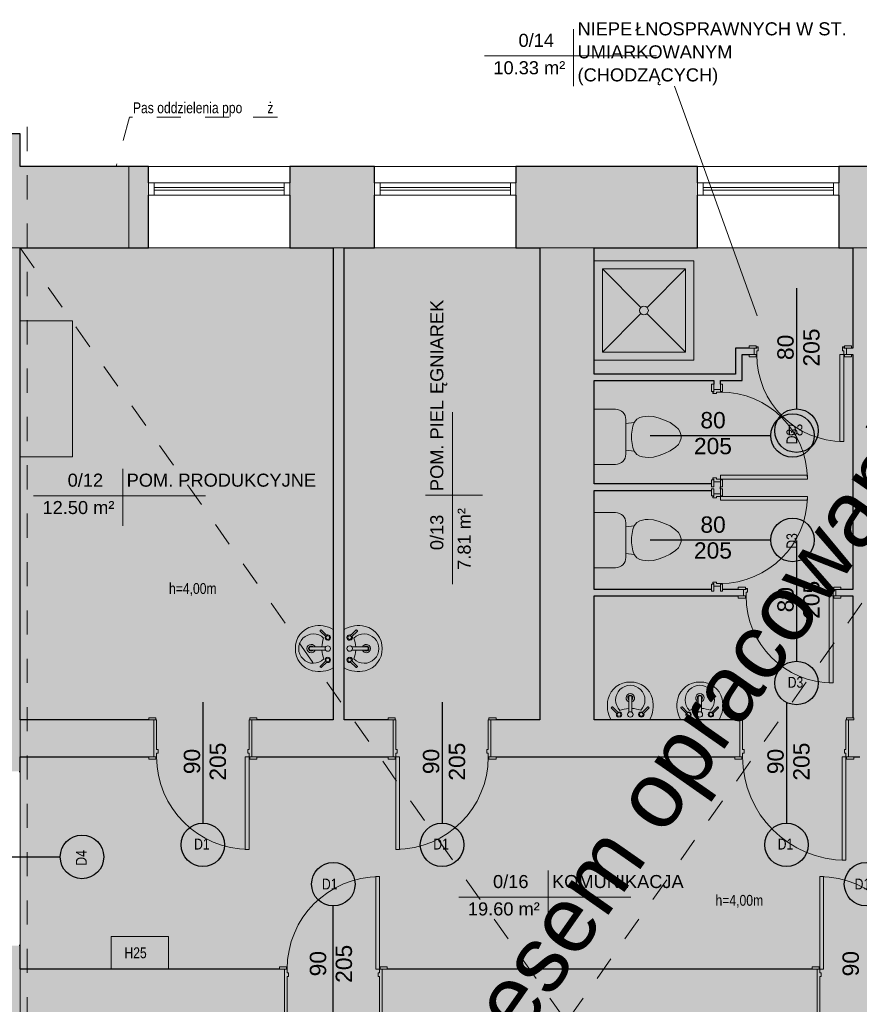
# Model space of a CAD drawing. Header units: centimetres. Extents: x 14504 to 44111, y -18976 to -7683.
# Tile 63 of 141: x 23397 to 24169, y -9556 to -8651. Entities that reach past the tile are written whole.
import ezdxf

# ---------------------------------------------------------------- set-up
doc = ezdxf.new("R2010")
doc.units = ezdxf.units.CM
doc.linetypes.add('Aligning Line 1_8_', pattern=[0.635, 0.3175, -0.3175])
for name, color, linetype, lineweight in [('A-AREA-IDEN', 4, 'Continuous', 9), ('A-DETL', 6, 'Continuous', 9), ('A-DETL-GENF', 92, 'Continuous', 9), ('A-DETL-MEDM', 33, 'Continuous', 25), ('A-DETL-THIN', 151, 'Continuous', 9), ('A-DOOR', 31, 'Continuous', 9), ('A-DOOR-FRAM', 31, 'Continuous', 18), ('A-FLOR', 192, 'Continuous', 9), ('A-GLAZ', 151, 'Continuous', 9), ('A-WALL', 4, 'Continuous', 9), ('A-WALL-PATT', 111, 'Continuous', 25), ('G-ANNO-TEXT', 8, 'Continuous', 9), ('I-WALL', 2, 'Continuous', 9), ('P-SANR-FIXT', 6, 'Continuous', 9)]:
    doc.layers.add(name, color=color, linetype=linetype, lineweight=lineweight)
doc.styles.add('Arial', font='arial.ttf', dxfattribs={"height": 23.8125})
doc.styles.add('Arial_1', font='arial.ttf', dxfattribs={"height": 12})
doc.styles.add('Arial_3', font='arial.ttf', dxfattribs={"width": 0.8, "height": 18})
doc.styles.add('Arial_5', font='arial.ttf', dxfattribs={"height": 15})

# ---------------------------------------------------------------- blocks, each defined once
blk = doc.blocks.new('Drzwi-wewnętrzne-jednoskrzydłowe-dwupanelowe-drewniane - 900 x 2100mm-321364-3_Poziom parteru')
at = {"layer": 'A-DOOR', "lineweight": 18}
for p, q in [((42.5, 111.1825), (39, 111.1825)), ((39, 111.1825), (39, 26.1825)), ((42.5, 26.1825), (42.5, 111.1825)), ((39, 26.1825), (42.5, 26.1825))]:
    blk.add_line(p, q, dxfattribs=at)
at = {"layer": 'A-DOOR'}
for p, q in [((-43.135, 28.1825), (-49.635, 28.1825)), ((-49.635, 28.1825), (-49.635, 26.1825)), ((-43.135, 26.1825), (-43.135, 28.1825)), ((49.635, 28.1825), (43.135, 28.1825)), ((43.135, 28.1825), (43.135, 26.1825)), ((49.635, 26.1825), (49.635, 28.1825)), ((-49.635, 26.1825), (-43.135, 26.1825)), ((43.135, 26.1825), (49.635, 26.1825)), ((-43.135, -26.8175), (-49.635, -26.8175)), ((-49.635, -26.8175), (-49.635, -28.8175)), ((-43.135, -28.8175), (-43.135, -26.8175)), ((49.635, -26.8175), (43.135, -26.8175)), ((43.135, -26.8175), (43.135, -28.8175)), ((49.635, -28.8175), (49.635, -26.8175)), ((-49.635, -28.8175), (-43.135, -28.8175)), ((43.135, -28.8175), (49.635, -28.8175))]:
    blk.add_line(p, q, dxfattribs=at)
blk.add_arc((42.5, 26.1825), 85, 90, 180, dxfattribs=at)
at = {"layer": 'A-DOOR-FRAM'}
for p, q in [((-42.5, 26.1825), (-45, 26.1825)), ((-45, 26.1825), (-45, -26.8175)), ((-42.5, 22.6825), (-42.5, 26.1825)), ((-41.23, 22.6825), (-42.5, 22.6825)), ((-42.5, -26.8175), (-42.5, 19.19)), ((-42.5, 19.19), (-41.23, 19.19)), ((-41.23, 19.19), (-41.23, 22.6825)), ((42.5, 22.6825), (41.23, 22.6825)), ((41.23, 22.6825), (41.23, 19.19)), ((41.23, 19.19), (42.5, 19.19)), ((42.5, 26.1825), (42.5, 22.6825)), ((45, 26.1825), (42.5, 26.1825)), ((42.5, 19.19), (42.5, -26.8175)), ((45, -26.8175), (45, 26.1825)), ((-45, -26.8175), (-42.5, -26.8175)), ((42.5, -26.8175), (45, -26.8175))]:
    blk.add_line(p, q, dxfattribs=at)
blk = doc.blocks.new('Drzwi-wewnętrzne-jednoskrzydłowe-dwupanelowe-drewniane - 900 x 2100mm-321421-3_Poziom parteru')
at = {"layer": 'A-DOOR'}
for p, q in [((-49.635, 19.3175), (-43.135, 19.3175)), ((-49.635, 17.3175), (-49.635, 19.3175)), ((-43.135, 19.3175), (-43.135, 17.3175)), ((43.135, 19.3175), (49.635, 19.3175)), ((43.135, 17.3175), (43.135, 19.3175)), ((49.635, 19.3175), (49.635, 17.3175)), ((-43.135, 17.3175), (-49.635, 17.3175)), ((49.635, 17.3175), (43.135, 17.3175)), ((-49.635, -16.6825), (-43.135, -16.6825)), ((-49.635, -18.6825), (-49.635, -16.6825)), ((-43.135, -16.6825), (-43.135, -18.6825)), ((43.135, -16.6825), (49.635, -16.6825)), ((43.135, -18.6825), (43.135, -16.6825)), ((49.635, -16.6825), (49.635, -18.6825)), ((-43.135, -18.6825), (-49.635, -18.6825)), ((49.635, -18.6825), (43.135, -18.6825))]:
    blk.add_line(p, q, dxfattribs=at)
at = {"layer": 'A-DOOR', "lineweight": 18}
for p, q in [((39, -16.6825), (42.5, -16.6825)), ((39, -101.6825), (39, -16.6825)), ((42.5, -16.6825), (42.5, -101.6825)), ((42.5, -101.6825), (39, -101.6825))]:
    blk.add_line(p, q, dxfattribs=at)
at = {"layer": 'A-DOOR'}
blk.add_arc((42.5, -16.6825), 85, 180, 270, dxfattribs=at)
at = {"layer": 'A-DOOR-FRAM'}
for p, q in [((-45, 17.3175), (-42.5, 17.3175)), ((-45, -16.6825), (-45, 17.3175)), ((-42.5, 17.3175), (-42.5, -9.69)), ((42.5, 17.3175), (45, 17.3175)), ((42.5, -9.69), (42.5, 17.3175)), ((45, 17.3175), (45, -16.6825)), ((-42.5, -16.6825), (-45, -16.6825)), ((-42.5, -9.69), (-41.23, -9.69)), ((-42.5, -13.1825), (-42.5, -16.6825)), ((-41.23, -13.1825), (-42.5, -13.1825)), ((-41.23, -9.69), (-41.23, -13.1825)), ((41.23, -9.69), (42.5, -9.69)), ((41.23, -13.1825), (41.23, -9.69)), ((42.5, -13.1825), (41.23, -13.1825)), ((42.5, -16.6825), (42.5, -13.1825)), ((45, -16.6825), (42.5, -16.6825))]:
    blk.add_line(p, q, dxfattribs=at)
blk = doc.blocks.new('Drzwi-wewnętrzne-jednoskrzydłowe-dwupanelowe-drewniane - 900 x 2100mm-327950-3_Poziom parteru')
at = {"layer": 'A-DOOR'}
for p, q in [((-49.635, 28.8175), (-43.135, 28.8175)), ((-49.635, 26.8175), (-49.635, 28.8175)), ((-43.135, 28.8175), (-43.135, 26.8175)), ((43.135, 28.8175), (49.635, 28.8175)), ((43.135, 26.8175), (43.135, 28.8175)), ((49.635, 28.8175), (49.635, 26.8175)), ((-43.135, 26.8175), (-49.635, 26.8175)), ((49.635, 26.8175), (43.135, 26.8175)), ((-49.635, -26.1825), (-43.135, -26.1825)), ((-49.635, -28.1825), (-49.635, -26.1825)), ((-43.135, -26.1825), (-43.135, -28.1825)), ((43.135, -26.1825), (49.635, -26.1825)), ((43.135, -28.1825), (43.135, -26.1825)), ((49.635, -26.1825), (49.635, -28.1825)), ((-43.135, -28.1825), (-49.635, -28.1825)), ((49.635, -28.1825), (43.135, -28.1825))]:
    blk.add_line(p, q, dxfattribs=at)
at = {"layer": 'A-DOOR', "lineweight": 18}
for p, q in [((39, -26.1825), (42.5, -26.1825)), ((39, -111.1825), (39, -26.1825)), ((42.5, -26.1825), (42.5, -111.1825)), ((42.5, -111.1825), (39, -111.1825))]:
    blk.add_line(p, q, dxfattribs=at)
at = {"layer": 'A-DOOR'}
blk.add_arc((42.5, -26.1825), 85, 180, 270, dxfattribs=at)
at = {"layer": 'A-DOOR-FRAM'}
for p, q in [((-45, 26.8175), (-42.5, 26.8175)), ((-45, -26.1825), (-45, 26.8175)), ((-42.5, 26.8175), (-42.5, -19.19)), ((42.5, 26.8175), (45, 26.8175)), ((42.5, -19.19), (42.5, 26.8175)), ((45, 26.8175), (45, -26.1825)), ((-42.5, -26.1825), (-45, -26.1825)), ((-42.5, -19.19), (-41.23, -19.19)), ((-42.5, -22.6825), (-42.5, -26.1825)), ((-41.23, -22.6825), (-42.5, -22.6825)), ((-41.23, -19.19), (-41.23, -22.6825)), ((41.23, -19.19), (42.5, -19.19)), ((41.23, -22.6825), (41.23, -19.19)), ((42.5, -22.6825), (41.23, -22.6825)), ((42.5, -26.1825), (42.5, -22.6825)), ((45, -26.1825), (42.5, -26.1825))]:
    blk.add_line(p, q, dxfattribs=at)
blk = doc.blocks.new('wewnetrzne dwupanelowe - 900 x 2100mm-581646-3_Poziom parteru')
at = {"layer": 'A-DOOR'}
for p, q in [((-54.635, 19.3175), (-48.135, 19.3175)), ((-54.635, 17.3175), (-54.635, 19.3175)), ((-48.135, 19.3175), (-48.135, 17.3175)), ((48.135, 19.3175), (54.635, 19.3175)), ((48.135, 17.3175), (48.135, 19.3175)), ((54.635, 19.3175), (54.635, 17.3175)), ((-48.135, 17.3175), (-54.635, 17.3175)), ((54.635, 17.3175), (48.135, 17.3175)), ((-54.635, -16.6825), (-48.135, -16.6825)), ((-54.635, -18.6825), (-54.635, -16.6825)), ((-48.135, -16.6825), (-48.135, -18.6825)), ((48.135, -16.6825), (54.635, -16.6825)), ((48.135, -18.6825), (48.135, -16.6825)), ((54.635, -16.6825), (54.635, -18.6825)), ((-48.135, -18.6825), (-54.635, -18.6825)), ((54.635, -18.6825), (48.135, -18.6825))]:
    blk.add_line(p, q, dxfattribs=at)
at = {"layer": 'A-DOOR', "lineweight": 18}
for p, q in [((44, -16.6825), (47.5, -16.6825)), ((44, -111.6825), (44, -16.6825)), ((47.5, -16.6825), (47.5, -111.6825)), ((47.5, -111.6825), (44, -111.6825))]:
    blk.add_line(p, q, dxfattribs=at)
at = {"layer": 'A-DOOR'}
blk.add_arc((47.5, -16.6825), 95, 180, 270, dxfattribs=at)
at = {"layer": 'A-DOOR-FRAM'}
for p, q in [((-50, 17.3175), (-47.5, 17.3175)), ((-50, -16.6825), (-50, 17.3175)), ((-47.5, 17.3175), (-47.5, -9.69)), ((47.5, 17.3175), (50, 17.3175)), ((47.5, -9.69), (47.5, 17.3175)), ((50, 17.3175), (50, -16.6825)), ((-47.5, -16.6825), (-50, -16.6825)), ((-47.5, -9.69), (-46.23, -9.69)), ((-47.5, -13.1825), (-47.5, -16.6825)), ((-46.23, -13.1825), (-47.5, -13.1825)), ((-46.23, -9.69), (-46.23, -13.1825)), ((46.23, -9.69), (47.5, -9.69)), ((46.23, -13.1825), (46.23, -9.69)), ((47.5, -13.1825), (46.23, -13.1825)), ((47.5, -16.6825), (47.5, -13.1825)), ((50, -16.6825), (47.5, -16.6825))]:
    blk.add_line(p, q, dxfattribs=at)
blk = doc.blocks.new('Aluminum_1 szybowe - Okno 130_265 p_85-398001-3_Poziom parteru')
at = {"layer": 'A-GLAZ', "lineweight": 18}
for p, q in [((-137.16, -13.73), (-132.08, -13.73)), ((-137.16, -25.16), (-137.16, -13.73)), ((-132.08, -13.73), (-132.08, -25.16)), ((-12.24, -13.73), (-7.16, -13.73)), ((-12.24, -25.16), (-12.24, -13.73)), ((-7.16, -13.73), (-7.16, -25.16)), ((-132.08, -25.16), (-137.16, -25.16)), ((-132.08, -18.17), (-12.24, -18.17)), ((-132.08, -20.71), (-132.08, -18.17)), ((-12.24, -20.71), (-132.08, -20.71)), ((-12.24, -18.17), (-12.24, -20.71)), ((-7.16, -25.16), (-12.24, -25.16))]:
    blk.add_line(p, q, dxfattribs=at)
at = {"layer": 'A-GLAZ'}
for p, q in [((-12.24, -13.73), (-132.08, -13.73)), ((-132.08, -25.16), (-12.24, -25.16))]:
    blk.add_line(p, q, dxfattribs=at)
blk = doc.blocks.new('Aluminum_1 szybowe - Okno 130_265 p_85-397814-3_Poziom parteru')
at = {"layer": 'A-GLAZ', "lineweight": 18}
for p, q in [((-132.08, 25.16), (-137.16, 25.16)), ((-137.16, 25.16), (-137.16, 13.73)), ((-132.08, 13.73), (-132.08, 25.16)), ((-12.24, 20.71), (-132.08, 20.71)), ((-132.08, 20.71), (-132.08, 18.17)), ((-132.08, 18.17), (-12.24, 18.17)), ((-7.16, 25.16), (-12.24, 25.16)), ((-12.24, 25.16), (-12.24, 13.73)), ((-12.24, 18.17), (-12.24, 20.71)), ((-7.16, 13.73), (-7.16, 25.16)), ((-137.16, 13.73), (-132.08, 13.73)), ((-12.24, 13.73), (-7.16, 13.73))]:
    blk.add_line(p, q, dxfattribs=at)
at = {"layer": 'A-GLAZ'}
for p, q in [((-132.08, 25.16), (-12.24, 25.16)), ((-12.24, 13.73), (-132.08, 13.73))]:
    blk.add_line(p, q, dxfattribs=at)
blk = doc.blocks.new('wewnetrzne dwupanelowe - 800 x 2100mm 2-561666-3_Poziom parteru')
at = {"layer": 'A-DOOR'}
for p, q in [((-47.14, 5.32), (-40.64, 5.32)), ((-47.14, 3.32), (-47.14, 5.32)), ((-40.64, 3.32), (-47.14, 3.32)), ((-40.64, 5.32), (-40.64, 3.32)), ((40.63, 5.32), (47.13, 5.32)), ((40.63, 3.32), (40.63, 5.32)), ((47.13, 3.32), (40.63, 3.32)), ((47.13, 5.32), (47.13, 3.32)), ((-47.14, -2.68), (-40.64, -2.68)), ((-47.14, -4.68), (-47.14, -2.68)), ((-40.64, -4.68), (-47.14, -4.68)), ((-40.64, -2.68), (-40.64, -4.68)), ((40.63, -2.68), (47.13, -2.68)), ((40.63, -4.68), (40.63, -2.68)), ((47.13, -4.68), (40.63, -4.68)), ((47.13, -2.68), (47.13, -4.68))]:
    blk.add_line(p, q, dxfattribs=at)
at = {"layer": 'A-DOOR', "lineweight": 18}
for p, q in [((36.5, -2.68), (40, -2.68)), ((36.5, -82.68), (36.5, -2.68)), ((40, -2.68), (40, -82.68)), ((40, -82.68), (36.5, -82.68))]:
    blk.add_line(p, q, dxfattribs=at)
at = {"layer": 'A-DOOR'}
blk.add_arc((40, -2.68), 80, 180, 270, dxfattribs=at)
at = {"layer": 'A-DOOR-FRAM'}
for p, q in [((-42.5, 3.32), (-40, 3.32)), ((-42.5, -2.68), (-42.5, 3.32)), ((-40, 4.31), (-38.73, 4.31)), ((-40, 3.32), (-40, 4.31)), ((-40, 0.82), (-40, -2.68)), ((-38.73, 0.82), (-40, 0.82)), ((-38.73, 4.31), (-38.73, 0.82)), ((38.73, 4.31), (40, 4.31)), ((38.73, 0.82), (38.73, 4.31)), ((40, 0.82), (38.73, 0.82)), ((40, 4.31), (40, 3.32)), ((40, 3.32), (42.5, 3.32)), ((40, -2.68), (40, 0.82)), ((42.5, 3.32), (42.5, -2.68)), ((-40, -2.68), (-42.5, -2.68)), ((42.5, -2.68), (40, -2.68))]:
    blk.add_line(p, q, dxfattribs=at)
blk = doc.blocks.new('Muszla klozetowa domowa - 3D - Muszla klozetowa domowa - 3D-412173-3_Poziom parteru')
at = {"layer": 'P-SANR-FIXT'}
for p, q in [((-9.5, 25.4), (-6.96, 27.94)), ((-6.96, 27.94), (-4.76, 29.21)), ((-4.76, 29.21), (-1.27, 30.48)), ((-1.27, 30.48), (1.27, 30.48)), ((1.27, 30.48), (4.76, 29.21)), ((4.76, 29.21), (6.96, 27.94)), ((6.96, 27.94), (9.5, 25.4)), ((-15.39, 15.24), (-13.02, 20.32)), ((-13.02, 20.32), (-9.5, 25.4)), ((9.5, 25.4), (13.02, 20.32)), ((13.02, 20.32), (15.39, 15.24)), ((-18.61, 5.06), (-17.24, 10.16)), ((-17.24, 10.16), (-15.39, 15.24)), ((15.39, 15.24), (17.24, 10.16)), ((17.24, 10.16), (18.61, 5.06)), ((-19.05, 0), (-18.61, 5.06)), ((18.61, 5.06), (19.05, 0)), ((-18.83, -2.53), (-19.05, 0)), ((-18.38, -5.08), (-18.83, -2.53)), ((-17.7, -7.62), (-18.38, -5.08)), ((-16.26, -10.16), (-17.7, -7.62)), ((17.7, -7.62), (16.26, -10.16)), ((18.38, -5.08), (17.7, -7.62)), ((18.83, -2.53), (18.38, -5.08)), ((19.05, 0), (18.83, -2.53)), ((-13.23, -12.7), (-16.26, -10.16)), ((-9.74, -13.97), (-13.23, -12.7)), ((-12.35, -20.38), (-13.23, -12.7)), ((-2.54, -15.24), (-9.74, -13.97)), ((2.54, -15.24), (-2.54, -15.24)), ((9.74, -13.97), (2.54, -15.24)), ((13.23, -12.7), (9.74, -13.97)), ((12.35, -20.38), (13.23, -12.7)), ((16.26, -10.16), (13.23, -12.7)), ((15.87, -20.38), (-15.88, -20.38)), ((-25.34, -29.84), (-25.34, -49.47)), ((25.34, -49.47), (25.34, -29.84))]:
    blk.add_line(p, q, dxfattribs=at)
for centre, start, end in [((-15.88, -29.84), 90, 180), ((15.87, -29.84), 0, 90)]:
    blk.add_arc(centre, 9.46, start, end, dxfattribs=at)
blk = doc.blocks.new('wewnetrzne dwupanelowe - 800 x 2100mm 2-561707-3_Poziom parteru')
at = {"layer": 'A-DOOR', "lineweight": 18}
for p, q in [((40, 82.68), (36.5, 82.68)), ((36.5, 82.68), (36.5, 2.68)), ((40, 2.68), (40, 82.68)), ((36.5, 2.68), (40, 2.68))]:
    blk.add_line(p, q, dxfattribs=at)
at = {"layer": 'A-DOOR'}
for p, q in [((-40.64, 4.68), (-47.14, 4.68)), ((-47.14, 4.68), (-47.14, 2.68)), ((-47.14, 2.68), (-40.64, 2.68)), ((-40.64, 2.68), (-40.64, 4.68)), ((47.13, 4.68), (40.63, 4.68)), ((40.63, 4.68), (40.63, 2.68)), ((40.63, 2.68), (47.13, 2.68)), ((47.13, 2.68), (47.13, 4.68)), ((-40.64, -3.32), (-47.14, -3.32)), ((-47.14, -3.32), (-47.14, -5.32)), ((-47.14, -5.32), (-40.64, -5.32)), ((-40.64, -5.32), (-40.64, -3.32)), ((47.13, -3.32), (40.63, -3.32)), ((40.63, -3.32), (40.63, -5.32)), ((40.63, -5.32), (47.13, -5.32)), ((47.13, -5.32), (47.13, -3.32))]:
    blk.add_line(p, q, dxfattribs=at)
blk.add_arc((40, 2.68), 80, 90, 180, dxfattribs=at)
at = {"layer": 'A-DOOR-FRAM'}
for p, q in [((-40, 2.68), (-42.5, 2.68)), ((-42.5, 2.68), (-42.5, -3.32)), ((-40, -0.82), (-40, 2.68)), ((40, 2.68), (40, -0.82)), ((42.5, 2.68), (40, 2.68)), ((42.5, -3.32), (42.5, 2.68)), ((-42.5, -3.32), (-40, -3.32)), ((-38.73, -0.82), (-40, -0.82)), ((-40, -3.32), (-40, -4.31)), ((-40, -4.31), (-38.73, -4.31)), ((-38.73, -4.31), (-38.73, -0.82)), ((40, -0.82), (38.73, -0.82)), ((38.73, -0.82), (38.73, -4.31)), ((38.73, -4.31), (40, -4.31)), ((40, -4.31), (40, -3.32)), ((40, -3.32), (42.5, -3.32))]:
    blk.add_line(p, q, dxfattribs=at)
blk = doc.blocks.new('Lavabo mural - 05 - 440mm x 350mm-346807-3_Poziom parteru')
at = {"layer": 'P-SANR-FIXT'}
for p, q in [((-17.19, -11.05), (-11.74, -5.6)), ((-16.1, -12.14), (-10.65, -6.69)), ((-1.5, -21.49), (-1.5, -7.07)), ((1.5, -21.49), (1.5, -7.07)), ((16.41, -12.14), (10.96, -6.69)), ((17.5, -11.05), (12.05, -5.6))]:
    blk.add_line(p, q, dxfattribs=at)
for centre, radius, start, end in [((5.33, -13.08), 26.44, 150.36495, 193.63505), ((-5.33, -13.08), 26.44, 346.36495, 29.63505), ((0, -18.36), 13.5, 135.46291, 45.05561), ((-10.13, -5.07), 2.5, 0, 180), ((-10.13, -5.07), 2.5, 180, 207.05328), ((-10.13, -5.07), 1.7, 360, 180), ((-10.13, -5.07), 1.7, 180, 198.05956), ((-10.13, -5.07), 1.7, 198.05956, 360), ((-10.13, -5.07), 2.5, 242.94672, 0), ((-0.16, 16.03), 26.66, 249.19864, 267.10928), ((0, -5.07), 2.5, 0, 180), ((0, -5.07), 2.5, 180, 0), ((-0.16, 16.03), 26.66, 273.5606, 291.31988), ((10.43, -5.07), 2.5, 360, 180), ((10.43, -5.07), 2.5, 180, 297.05328), ((10.43, -5.07), 1.7, 0, 180), ((10.43, -5.07), 1.7, 180, 0), ((10.43, -5.07), 2.5, 332.94672, 360), ((0, -20.36), 3.86, 112.88275, 180), ((0, -20.36), 3.86, 360, 67.11782), ((-0.59, -14.51), 20.35, 193.63505, 271.65578), ((0, -20.36), 3.86, 180, 360), ((0, -20.36), 2.35, 129.68263, 180), ((0, -20.36), 2.35, 180, 360), ((0.59, -14.51), 20.35, 268.34422, 346.36495), ((0, -20.36), 2.35, 360, 50.3185)]:
    blk.add_arc(centre, radius, start, end, dxfattribs=at)
for centre, major_axis, ratio, start_param, end_param in [((-16.65, -11.59), (-0.545, 0.545), 0.274309, 0, 3.141593), ((16.95, -11.59), (0.545, 0.545), 0.274309, 3.141593, 6.283185), ((0, -21.49), (-1.5, 0), 0.428525, 0, 3.141593)]:
    blk.add_ellipse(centre, major_axis=major_axis, ratio=ratio, start_param=start_param, end_param=end_param, dxfattribs=at)
blk = doc.blocks.new('Drzwi-wewnętrzne-jednoskrzydłowe-dwupanelowe-drewniane - 900 x 2100mm-310184-3_Poziom parteru')
at = {"layer": 'A-DOOR', "lineweight": 18}
for p, q in [((42.5, 101.6825), (39, 101.6825)), ((39, 101.6825), (39, 16.6825)), ((42.5, 16.6825), (42.5, 101.6825)), ((39, 16.6825), (42.5, 16.6825))]:
    blk.add_line(p, q, dxfattribs=at)
at = {"layer": 'A-DOOR'}
for p, q in [((-43.135, 18.6825), (-49.635, 18.6825)), ((-49.635, 18.6825), (-49.635, 16.6825)), ((-43.135, 16.6825), (-43.135, 18.6825)), ((49.635, 18.6825), (43.135, 18.6825)), ((43.135, 18.6825), (43.135, 16.6825)), ((49.635, 16.6825), (49.635, 18.6825)), ((-49.635, 16.6825), (-43.135, 16.6825)), ((43.135, 16.6825), (49.635, 16.6825)), ((-43.135, -17.3175), (-49.635, -17.3175)), ((-49.635, -17.3175), (-49.635, -19.3175)), ((-43.135, -19.3175), (-43.135, -17.3175)), ((49.635, -17.3175), (43.135, -17.3175)), ((43.135, -17.3175), (43.135, -19.3175)), ((49.635, -19.3175), (49.635, -17.3175)), ((-49.635, -19.3175), (-43.135, -19.3175)), ((43.135, -19.3175), (49.635, -19.3175))]:
    blk.add_line(p, q, dxfattribs=at)
blk.add_arc((42.5, 16.6825), 85, 90, 180, dxfattribs=at)
at = {"layer": 'A-DOOR-FRAM'}
for p, q in [((-42.5, 16.6825), (-45, 16.6825)), ((-45, 16.6825), (-45, -17.3175)), ((-42.5, 13.1825), (-42.5, 16.6825)), ((-41.23, 13.1825), (-42.5, 13.1825)), ((-42.5, -17.3175), (-42.5, 9.69)), ((-42.5, 9.69), (-41.23, 9.69)), ((-41.23, 9.69), (-41.23, 13.1825)), ((42.5, 13.1825), (41.23, 13.1825)), ((41.23, 13.1825), (41.23, 9.69)), ((41.23, 9.69), (42.5, 9.69)), ((42.5, 16.6825), (42.5, 13.1825)), ((45, 16.6825), (42.5, 16.6825)), ((42.5, 9.69), (42.5, -17.3175)), ((45, -17.3175), (45, 16.6825)), ((-45, -17.3175), (-42.5, -17.3175)), ((42.5, -17.3175), (45, -17.3175))]:
    blk.add_line(p, q, dxfattribs=at)
blk = doc.blocks.new('Lavabo mural - 05 - 440mm x 350mm-517752-3_Poziom parteru')
at = {"layer": 'P-SANR-FIXT'}
for p, q in [((-1.5, 21.49), (-1.5, 7.07)), ((1.5, 21.49), (1.5, 7.07)), ((-17.19, 11.05), (-11.74, 5.6)), ((-16.1, 12.14), (-10.65, 6.69)), ((16.41, 12.14), (10.96, 6.69)), ((17.5, 11.05), (12.05, 5.6))]:
    blk.add_line(p, q, dxfattribs=at)
for centre, radius, start, end in [((-0.59, 14.51), 20.35, 88.34422, 166.36495), ((0, 18.36), 13.5, 314.94439, 224.53709), ((0.59, 14.51), 20.35, 13.63505, 91.65578), ((5.33, 13.08), 26.44, 166.36495, 209.63505), ((0, 20.36), 3.86, 0, 180), ((0, 20.36), 3.86, 180, 247.11725), ((0, 20.36), 2.35, 0, 180), ((0, 20.36), 2.35, 180, 230.31737), ((0, 20.36), 2.35, 309.6815, 0), ((0, 20.36), 3.86, 292.88218, 0), ((-5.33, 13.08), 26.44, 330.36495, 13.63505), ((-0.16, -16.03), 26.66, 92.89072, 110.80136), ((-0.16, -16.03), 26.66, 68.68012, 86.4394), ((-10.13, 5.07), 2.5, 152.94672, 180), ((-10.13, 5.07), 2.5, 180, 360), ((-10.13, 5.07), 1.7, 161.94044, 180), ((-10.13, 5.07), 1.7, 180, 0), ((-10.13, 5.07), 1.7, 0, 161.94044), ((-10.13, 5.07), 2.5, 360, 117.05328), ((0, 5.07), 2.5, 360, 180), ((0, 5.07), 2.5, 180, 360), ((10.43, 5.07), 2.5, 62.94672, 180), ((10.43, 5.07), 2.5, 180, 0), ((10.43, 5.07), 1.7, 360, 180), ((10.43, 5.07), 1.7, 180, 360), ((10.43, 5.07), 2.5, 0, 27.05328)]:
    blk.add_arc(centre, radius, start, end, dxfattribs=at)
for centre, major_axis, ratio, start_param, end_param in [((0, 21.49), (1.5, 0), 0.428525, 0, 3.141593), ((-16.65, 11.59), (0.545, 0.545), 0.274309, 0, 3.141593), ((16.95, 11.59), (-0.545, 0.545), 0.274309, 3.141593, 6.283185)]:
    blk.add_ellipse(centre, major_axis=major_axis, ratio=ratio, start_param=start_param, end_param=end_param, dxfattribs=at)
blk = doc.blocks.new('Kabina prysznicowa - 2D - Kabina prysznicowa - 2D-339464-3_Poziom parteru')
at = {"layer": 'P-SANR-FIXT'}
for p, q in [((0, 91.5), (91.5, 91.5)), ((91.5, 91.5), (91.5, 0)), ((7.5, 84), (42.86, 48.64)), ((7.5, 7.5), (7.5, 84)), ((7.5, 84), (84, 84)), ((84, 84), (48.64, 48.64)), ((84, 84), (84, 7.5)), ((42.99, 42.99), (7.5, 7.5)), ((48.51, 42.99), (84, 7.5)), ((91.5, 0), (0, 0)), ((84, 7.5), (7.5, 7.5))]:
    blk.add_line(p, q, dxfattribs=at)
for start, end in [(360, 180), (180, 360)]:
    blk.add_arc((45.75, 45.75), 4, start, end, dxfattribs=at)
blk = doc.blocks.new('Etyk_pom_1_mala - Etyk_pom_1_mala-219433-3_Poziom parteru')
at = {"layer": 'A-AREA-IDEN'}
for p, q in [((-0.0958, 0.1444), (-0.0958, -0.3781)), ((-0.9154, -0.1015), (0.6661, -0.1015))]:
    blk.add_line(p, q, dxfattribs=at)

msp = doc.modelspace()

# ---------------------------------------------------------------- hatches: boundary and pattern name
at = {"layer": 'A-DETL-GENF', "transparency": 33554508}
for color, points in [(1, [(23354.63, -8860.62), (23497.01, -8860.62), (23497.01, -8785.62), (23397.01, -8785.62), (23397.01, -8755.62), (23297.01, -8755.62), (23297.01, -8823.62), (23351.01, -8823.62), (23351.01, -8860.62)]), (9, [(23885.01, -10283.4), (23885.01, -9576.62), (23730.01, -9576.62), (23730.01, -9523.62), (24130.01, -9523.62), (24130.01, -9576.62), (23925.01, -9576.62), (23925.01, -10283.4), (24402.01, -10283.4), (24402.01, -9576.62), (24220.01, -9576.62), (24220.01, -9523.62), (24402.01, -9523.62), (24402.01, -9328.62), (24274.01, -9328.62), (24274.01, -9294.62), (24402.01, -9294.62), (24402.01, -9180.62), (24269.88, -9180.62), (24269.88, -9174.62), (24289.01, -9174.62), (24289.01, -9176.26), (24291.01, -9176.26), (24291.01, -9171.62), (24297.01, -9171.62), (24297.01, -9176.26), (24299.01, -9176.26), (24299.01, -9174.62), (24402.01, -9174.62), (24402.01, -9083.62), (24299.01, -9083.62), (24299.01, -9081.99), (24297.01, -9081.99), (24297.01, -9086.62), (24291.01, -9086.62), (24291.01, -9075.62), (24297.01, -9075.62), (24297.01, -9080.26), (24299.01, -9080.26), (24299.01, -9077.62), (24402.01, -9077.62), (24402.01, -8982.62), (24297.01, -8982.62), (24297.01, -8990.62), (24291.01, -8990.62), (24291.01, -8982.62), (24271.01, -8982.62), (24271.01, -8958.62), (24260.01, -8958.62), (24260.01, -8952.62), (24277.01, -8952.62), (24277.01, -8976.62), (24402.01, -8976.62), (24402.01, -8860.62), (24169.01, -8860.62), (24169.01, -8952.62), (24175.01, -8952.62), (24175.01, -8958.62), (24169.01, -8958.62), (24169.01, -9174.62), (24184.88, -9174.62), (24184.88, -9180.62), (24169.01, -9180.62), (24169.01, -9294.62), (24174.01, -9294.62), (24174.01, -9328.62), (24159.01, -9328.62), (24159.01, -9294.62), (24163.65, -9294.62), (24163.65, -9292.62), (24163.01, -9292.62), (24163.01, -9180.62), (24147.15, -9180.62), (24147.15, -9174.62), (24163.01, -9174.62), (24163.01, -8958.62), (24157.01, -8958.62), (24157.01, -8952.62), (24163.01, -8952.62), (24163.01, -8860.62), (23925.01, -8860.62), (23925.01, -8976.62), (24055.01, -8976.62), (24055.01, -8952.62), (24072.01, -8952.62), (24072.01, -8958.62), (24061.01, -8958.62), (24061.01, -8982.62), (24041.01, -8982.62), (24041.01, -8990.62), (24035.01, -8990.62), (24035.01, -8982.62), (23925.01, -8982.62), (23925.01, -9077.62), (24033.01, -9077.62), (24033.01, -9080.26), (24035.01, -9080.26), (24035.01, -9075.62), (24041.01, -9075.62), (24041.01, -9086.62), (24035.01, -9086.62), (24035.01, -9081.99), (24033.01, -9081.99), (24033.01, -9083.62), (23925.01, -9083.62), (23925.01, -9174.62), (24033.01, -9174.73), (24033.01, -9176.26), (24035.01, -9176.26), (24035.01, -9171.62), (24041.01, -9171.62), (24041.01, -9176.26), (24043.01, -9176.26), (24043.01, -9174.62), (24062.15, -9174.62), (24062.15, -9180.62), (23925.01, -9180.62), (23925.01, -9294.62), (24059.01, -9294.62), (24059.01, -9328.62), (23830.01, -9328.62), (23830.01, -9294.62), (23875.01, -9294.62), (23875.01, -8860.62), (23695.01, -8860.62), (23695.01, -9294.62), (23740.01, -9294.62), (23740.01, -9328.62), (23610.01, -9328.62), (23610.01, -9294.62), (23685.01, -9294.62), (23685.01, -8860.62), (23397.01, -8860.62), (23397.01, -9294.62), (23520.01, -9294.62), (23520.01, -9328.62), (23397.01, -9328.62), (23397.01, -9523.62), (23640.01, -9523.62), (23640.01, -9576.62), (23397.01, -9576.62), (23397.01, -10283.4), (23835.47, -10283.4)])]:
    msp.add_hatch(color=color, dxfattribs=at).paths.add_polyline_path(points)
h = msp.add_hatch(color=9, dxfattribs=at)
h.paths.add_polyline_path([(23885.01, -10283.4), (23925.01, -10283.4), (23925.01, -9576.62), (24130.01, -9576.62), (24130.01, -9523.62), (23730.01, -9523.62), (23730.01, -9576.62), (23885.01, -9576.62), (23885.01, -10152.57)])
h.paths.add_polyline_path([(23455.23, -9576.62), (23640.01, -9576.62), (23640.01, -9523.62), (23397.01, -9523.62), (23397.01, -9576.62)])
h.paths.add_polyline_path([(24335.45, -9576.62), (24402.01, -9576.62), (24402.01, -9523.62), (24220.01, -9523.62), (24220.01, -9576.62), (24274.01, -9576.62)])
h.paths.add_polyline_path([(24335.45, -9328.62), (24402.01, -9328.62), (24402.01, -9294.62), (24274.01, -9294.62), (24274.01, -9328.62), (24278.65, -9328.62)])
h.paths.add_polyline_path([(24159.01, -9328.62), (24174.01, -9328.62), (24174.01, -9294.62), (24169.01, -9294.62), (24169.01, -9180.62), (24184.88, -9180.62), (24184.88, -9174.62), (24169.01, -9174.62), (24169.01, -8958.62), (24175.01, -8958.62), (24175.01, -8952.62), (24169.01, -8952.62), (24169.01, -8860.62), (24163.01, -8860.62), (24163.01, -8952.62), (24157.01, -8952.62), (24157.01, -8958.62), (24163.01, -8958.62), (24163.01, -9174.62), (24147.15, -9174.62), (24147.15, -9180.62), (24163.01, -9180.62), (24163.12, -9292.62), (24163.65, -9292.62), (24163.65, -9294.62), (24159.01, -9294.62), (24159.01, -9325.12)])
h.paths.add_polyline_path([(23925.01, -9328.62), (24059.01, -9328.62), (24059.01, -9294.62), (23925.01, -9294.62), (23925.01, -9180.62), (24062.15, -9180.62), (24062.15, -9174.62), (24043.01, -9174.62), (24043.01, -9176.26), (24041.01, -9176.26), (24041.01, -9171.62), (24035.01, -9171.62), (24035.01, -9176.26), (24033.01, -9176.26), (24033.01, -9174.62), (23925.01, -9174.62), (23925.01, -9083.62), (24033.01, -9083.62), (24033.01, -9081.99), (24035.01, -9081.99), (24035.01, -9086.62), (24041.01, -9086.62), (24041.01, -9075.62), (24035.01, -9075.62), (24035.01, -9080.26), (24033.01, -9080.26), (24033.01, -9077.62), (23925.01, -9077.62), (23925.01, -8982.62), (24035.01, -8982.62), (24035.01, -8990.62), (24041.01, -8990.62), (24041.01, -8982.62), (24061.01, -8982.62), (24061.01, -8958.62), (24072.01, -8958.62), (24072.01, -8952.62), (24055.01, -8952.62), (24055.01, -8976.62), (23925.01, -8976.62), (23925.01, -8860.62), (23875.01, -8860.62), (23875.01, -9294.62), (23830.01, -9294.62), (23830.01, -9328.62), (23875.01, -9328.62)])
h.paths.add_polyline_path([(23719.3, -9328.62), (23740.01, -9328.62), (23740.01, -9294.62), (23695.01, -9294.62), (23695.01, -8860.62), (23685.01, -8860.62), (23685.01, -9294.62), (23610.01, -9294.62), (23610.01, -9328.62), (23631.28, -9328.62)])
h.paths.add_polyline_path([(23397.01, -9328.62), (23520.01, -9328.6), (23520.01, -9294.62), (23397.01, -9294.62)])
h.paths.add_polyline_path([(24335.45, -9180.62), (24402.01, -9180.62), (24402.01, -9174.62), (24299.01, -9174.74), (24299.01, -9176.26), (24297.01, -9176.26), (24297.01, -9171.62), (24291.01, -9171.62), (24291.01, -9176.26), (24289.01, -9176.26), (24289.01, -9174.62), (24269.88, -9174.62), (24269.88, -9180.62), (24307.64, -9180.62)])
h.paths.add_polyline_path([(24297.01, -9086.62), (24297.01, -9081.99), (24299.01, -9081.99), (24299.01, -9083.62), (24402.01, -9083.62), (24402.01, -9077.62), (24299.01, -9077.62), (24299.01, -9080.26), (24297.01, -9080.26), (24297.01, -9075.62), (24291.01, -9075.62), (24291.01, -9086.62), (24294.51, -9086.62)])
h.paths.add_polyline_path([(24294.51, -8990.62), (24297.01, -8990.62), (24297.01, -8982.62), (24402.01, -8982.62), (24402.01, -8976.62), (24277.01, -8976.62), (24277.01, -8952.62), (24260.01, -8952.62), (24260.01, -8958.62), (24271.01, -8958.62), (24271.01, -8982.62), (24291.01, -8982.62), (24291.01, -8990.62)])
at = {"layer": 'A-WALL-PATT', "lineweight": 9, "transparency": 33554610}
h = msp.add_hatch(color=256, dxfattribs=at)
h.paths.add_polyline_path([(24477.01, -8860.62), (24477.01, -8785.62), (24337.01, -8785.62), (24337.01, -8860.62), (24402.01, -8860.62)])
h.paths.add_polyline_path([(24163.01, -8860.62), (24207.01, -8860.62), (24207.01, -8785.62), (24150.01, -8785.62), (24150.01, -8860.62), (24159.41, -8860.62)])
h.paths.add_polyline_path([(24020.01, -8860.62), (24020.01, -8785.62), (23853.01, -8785.62), (23853.01, -8860.62), (23983.37, -8860.62)])
h.paths.add_polyline_path([(23685.01, -8860.62), (23723.01, -8860.62), (23723.01, -8785.62), (23645.01, -8785.62), (23645.01, -8860.62)])
h.paths.add_polyline_path([(23497.01, -8860.62), (23515.01, -8860.62), (23515.01, -8785.62), (23497.01, -8785.62), (23497.01, -8842.24)])
h = msp.add_hatch(color=256, dxfattribs=at)
h.paths.add_polyline_path([(23381.01, -10358.4), (23397.01, -10358.4), (23397.01, -9502.01), (23351.01, -9502.01), (23351.01, -10358.4), (23367.21, -10358.4)])
h.paths.add_polyline_path([(23391.09, -9342.01), (23397.01, -9342.01), (23397.01, -8860.62), (23351.01, -8860.62), (23351.01, -9342.01), (23385.99, -9342.01)])

# ---------------------------------------------------------------- linework, layer by layer
at = {"layer": 'A-AREA-IDEN'}
msp.add_line((24075.01, -8922.95), (23998.76, -8711.71), dxfattribs=at)
at = {"layer": 'A-DETL', "linetype": 'Aligning Line 1_8_', "ltscale": 70}
for p, q in [((23497.65, -8740.33), (23485.15, -8785.62)), ((23633.65, -8740.33), (23497.65, -8740.33)), ((23011.01, -8749.33), (23403.46, -8749.33)), ((23403.46, -8749.33), (23403.46, -10346.4)), ((23497.01, -8785.62), (23497.01, -8860.62)), ((24402.01, -8860.62), (23397.01, -10283.4)), ((23397.01, -8860.62), (24402.01, -10283.4))]:
    msp.add_line(p, q, dxfattribs=at)
at = {"layer": 'A-DETL-MEDM'}
for p, q in [((24111.01, -8897.62), (24111.01, -9008.62)), ((23976.43, -9033.12), (24087.43, -9033.12)), ((23976.43, -9129.12), (24087.43, -9129.12)), ((24111.01, -9129.62), (24111.01, -9240.62)), ((23565.01, -9278.39), (23565.01, -9389.39)), ((23785.01, -9278.39), (23785.01, -9389.39)), ((24101.83, -9278.39), (24101.83, -9389.39)), ((23322.81, -9420.55), (23433.81, -9420.55)), ((23685.01, -9576.62), (23685.01, -9465.62))]:
    msp.add_line(p, q, dxfattribs=at)
for centre in [(24107.43, -9033.12), (24111.01, -9028.62), (24107.43, -9129.12), (24111.01, -9260.62), (23565.01, -9409.39), (23785.01, -9409.39), (24101.83, -9409.39), (23453.81, -9420.55), (23685.01, -9445.62), (24175.01, -9445.62)]:
    msp.add_circle(centre, 20, dxfattribs=at)
at = {"layer": 'A-DETL-THIN'}
for p, q in [((23397.01, -8755.62), (23297.01, -8755.62)), ((23397.01, -8785.62), (23397.01, -8755.62)), ((23497.01, -8785.62), (23397.01, -8785.62)), ((23497.01, -8860.62), (23497.01, -8785.62)), ((23351.01, -8860.62), (23497.01, -8860.62)), ((24402.01, -8860.62), (23397.01, -8860.62)), ((23397.01, -8860.62), (23397.01, -10283.4)), ((23480.68, -9493.62), (23533.54, -9493.62)), ((23480.68, -9523.62), (23480.68, -9493.62)), ((23533.54, -9493.62), (23533.54, -9523.62)), ((23533.54, -9523.62), (23480.68, -9523.62))]:
    msp.add_line(p, q, dxfattribs=at)
at = {"layer": 'A-FLOR'}
for p, q in [((23397.01, -8927.62), (23445.01, -8927.62)), ((23445.01, -8927.62), (23445.01, -9052.62)), ((23445.01, -9052.62), (23397.01, -9052.62))]:
    msp.add_line(p, q, dxfattribs=at)
at = {"layer": 'A-WALL', "lineweight": 25}
for p, q in [((23397.01, -8755.62), (22750.01, -8755.62)), ((23397.01, -8785.62), (23397.01, -8755.62)), ((23515.01, -8785.62), (23397.01, -8785.62)), ((23515.01, -8800.62), (23515.01, -8785.62)), ((23723.01, -8785.62), (23645.01, -8785.62)), ((23645.01, -8785.62), (23645.01, -8800.62)), ((23723.01, -8800.62), (23723.01, -8785.62)), ((24020.01, -8785.62), (23853.01, -8785.62)), ((23853.01, -8785.62), (23853.01, -8800.62)), ((24020.01, -8800.62), (24020.01, -8785.62)), ((24207.01, -8785.62), (24150.01, -8785.62)), ((24150.01, -8785.62), (24150.01, -8800.62)), ((23515.01, -8860.62), (23515.01, -8812.05)), ((23645.01, -8812.05), (23645.01, -8860.62)), ((23723.01, -8860.62), (23723.01, -8812.05)), ((23853.01, -8812.05), (23853.01, -8860.62)), ((24020.01, -8860.62), (24020.01, -8812.05)), ((24150.01, -8812.05), (24150.01, -8860.62)), ((23397.01, -9294.62), (23397.01, -8860.62)), ((23397.01, -8860.62), (23515.01, -8860.62)), ((23645.01, -8860.62), (23685.01, -8860.62)), ((23685.01, -8860.62), (23685.01, -9294.62)), ((23695.01, -8860.62), (23723.01, -8860.62)), ((23695.01, -9294.62), (23695.01, -8860.62)), ((23853.01, -8860.62), (23875.01, -8860.62)), ((23875.01, -8860.62), (23875.01, -9294.62)), ((23925.01, -8860.62), (24020.01, -8860.62)), ((23925.01, -8976.62), (23925.01, -8860.62)), ((24150.01, -8860.62), (24163.01, -8860.62)), ((24163.01, -8860.62), (24163.01, -8952.62)), ((24055.01, -8952.62), (24055.01, -8976.62)), ((24067.38, -8952.62), (24055.01, -8952.62)), ((24163.01, -8952.62), (24161.65, -8952.62)), ((24061.01, -8982.62), (24061.01, -8958.62)), ((24061.01, -8958.62), (24067.38, -8958.62)), ((24161.65, -8958.62), (24163.01, -8958.62)), ((24163.01, -8958.62), (24163.01, -9174.62)), ((24055.01, -8976.62), (23925.01, -8976.62)), ((23925.01, -9077.62), (23925.01, -8982.62)), ((23925.01, -8982.62), (24035.01, -8982.62)), ((24035.01, -8982.62), (24035.01, -8985.99)), ((24041.01, -8982.62), (24061.01, -8982.62)), ((24041.01, -8985.99), (24041.01, -8982.62)), ((24033.01, -9077.62), (23925.01, -9077.62)), ((24041.01, -9081.99), (24041.01, -9080.26)), ((23925.01, -9174.62), (23925.01, -9083.62)), ((23925.01, -9083.62), (24033.01, -9083.62)), ((24033.01, -9174.62), (23925.01, -9174.62)), ((24057.51, -9174.62), (24043.01, -9174.62)), ((24163.01, -9174.62), (24151.78, -9174.62)), ((23925.01, -9294.62), (23925.01, -9180.62)), ((23925.01, -9180.62), (24057.51, -9180.62)), ((24151.78, -9180.62), (24163.01, -9180.62)), ((24163.01, -9180.62), (24163.01, -9292.62)), ((23515.38, -9294.62), (23397.01, -9294.62)), ((23685.01, -9294.62), (23614.65, -9294.62)), ((23735.38, -9294.62), (23695.01, -9294.62)), ((23875.01, -9294.62), (23834.65, -9294.62)), ((24054.38, -9294.62), (23925.01, -9294.62)), ((23397.01, -9342.01), (23397.01, -9328.62)), ((23397.01, -9328.62), (23515.38, -9328.62)), ((23614.65, -9328.62), (23735.38, -9328.62)), ((23834.65, -9328.62), (24054.38, -9328.62)), ((24163.65, -9328.62), (24169.38, -9328.62)), ((23396.01, -9342.01), (23397.01, -9342.01)), ((23397.01, -9502.01), (23396.01, -9502.01)), ((23397.01, -9523.62), (23397.01, -9502.01))]:
    msp.add_line(p, q, dxfattribs=at)
at = {"layer": 'A-WALL'}
for p, q in [((23515.01, -8785.62), (23645.01, -8785.62)), ((23723.01, -8785.62), (23853.01, -8785.62)), ((24020.01, -8785.62), (24150.01, -8785.62)), ((23645.01, -8860.62), (23515.01, -8860.62)), ((23853.01, -8860.62), (23723.01, -8860.62)), ((24150.01, -8860.62), (24020.01, -8860.62))]:
    msp.add_line(p, q, dxfattribs=at)
at = {"layer": 'I-WALL', "lineweight": 25}
for p, q in [((23635.38, -9523.62), (23397.01, -9523.62)), ((24125.38, -9523.62), (23734.65, -9523.62))]:
    msp.add_line(p, q, dxfattribs=at)

# ---------------------------------------------------------------- block references
at = {"layer": 'A-AREA-IDEN', "xscale": 99.99999999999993, "yscale": 99.99999999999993, "zscale": 99.99999999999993}
for p in [(23915.54, -8673.9), (23500.83, -9078.3), (23892.1, -9447.36)]:
    msp.add_blockref('Etyk_pom_1_mala - Etyk_pom_1_mala-219433-3_Poziom parteru', p, dxfattribs=at)
at = {"layer": 'A-AREA-IDEN', "xscale": 99.99999999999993, "yscale": 99.99999999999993, "zscale": 99.99999999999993, "rotation": 89.99999999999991}
msp.add_blockref('Etyk_pom_1_mala - Etyk_pom_1_mala-219433-3_Poziom parteru', (23784.36, -9078.3), dxfattribs=at)
at = {"layer": 'A-DOOR'}
for name, p in [('wewnetrzne dwupanelowe - 800 x 2100mm 2-561666-3_Poziom parteru', (24114.51, -8955.94)), ('wewnetrzne dwupanelowe - 800 x 2100mm 2-561666-3_Poziom parteru', (24104.65, -9177.94)), ('Drzwi-wewnętrzne-jednoskrzydłowe-dwupanelowe-drewniane - 900 x 2100mm-321421-3_Poziom parteru', (23565.01, -9311.94)), ('wewnetrzne dwupanelowe - 900 x 2100mm-581646-3_Poziom parteru', (24109.01, -9311.94)), ('Drzwi-wewnętrzne-jednoskrzydłowe-dwupanelowe-drewniane - 900 x 2100mm-321364-3_Poziom parteru', (23685.01, -9549.8))]:
    msp.add_blockref(name, p, dxfattribs=at)
for name, p, rotation in [('wewnetrzne dwupanelowe - 800 x 2100mm 2-561707-3_Poziom parteru', (24038.33, -9033.12), 269.9999999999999), ('wewnetrzne dwupanelowe - 800 x 2100mm 2-561666-3_Poziom parteru', (24038.33, -9129.12), 89.9999999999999), ('Drzwi-wewnętrzne-jednoskrzydłowe-dwupanelowe-drewniane - 900 x 2100mm-310184-3_Poziom parteru', (23785.01, -9311.94), 180), ('Drzwi-wewnętrzne-jednoskrzydłowe-dwupanelowe-drewniane - 900 x 2100mm-327950-3_Poziom parteru', (24175.01, -9549.8), 180)]:
    msp.add_blockref(name, p, dxfattribs=dict(at, rotation=rotation))
at = {"layer": 'A-GLAZ', "rotation": 180}
msp.add_blockref('Aluminum_1 szybowe - Okno 130_265 p_85-398001-3_Poziom parteru', (23507.85, -8825.78), dxfattribs=at)
at = {"layer": 'A-GLAZ'}
for p in [(23860.17, -8825.78), (24157.17, -8825.78)]:
    msp.add_blockref('Aluminum_1 szybowe - Okno 130_265 p_85-397814-3_Poziom parteru', p, dxfattribs=at)
at = {"layer": 'P-SANR-FIXT'}
msp.add_blockref('Kabina prysznicowa - 2D - Kabina prysznicowa - 2D-339464-3_Poziom parteru', (23925.01, -8963.87), dxfattribs=at)
for name, p, rotation in [('Muszla klozetowa domowa - 3D - Muszla klozetowa domowa - 3D-412173-3_Poziom parteru', (23974.48, -9034.28), 269.9999999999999), ('Muszla klozetowa domowa - 3D - Muszla klozetowa domowa - 3D-412173-3_Poziom parteru', (23974.48, -9129.28), 269.9999999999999), ('Lavabo mural - 05 - 440mm x 350mm-346807-3_Poziom parteru', (23685.01, -9228.99), 269.9999999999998), ('Lavabo mural - 05 - 440mm x 350mm-517752-3_Poziom parteru', (23695.01, -9228.99), 270.0000000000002), ('Lavabo mural - 05 - 440mm x 350mm-346807-3_Poziom parteru', (23958.19, -9294.62), 180), ('Lavabo mural - 05 - 440mm x 350mm-346807-3_Poziom parteru', (24022.19, -9294.62), 180)]:
    msp.add_blockref(name, p, dxfattribs=dict(at, rotation=rotation))

# ---------------------------------------------------------------- texts
at = {"layer": 'A-AREA-IDEN', "char_height": 12, "attachment_point": 1, "style": 'Arial'}
for s, insert, width in [('NIEPE', (23909.63, -8653.14), 64.135), ('ŁNOSPRAWNYCH W ST.', (23962.55, -8653.14), 254.9366), ('0/14', (23855.35, -8663.72), 42.4894), ('UMIARKOWANYM', (23909.63, -8674.31), 186.7932), ('10.33 m²', (23832.22, -8688.9), 85.7806), ('(CHODZĄCYCH)', (23909.63, -8695.47), 168.3544), ('0/12', (23440.64, -9068.13), 42.4894), ('POM. PRODUKCYJNE', (23494.92, -9068.13), 224.4725), ('12.50 m²', (23417.51, -9093.3), 85.7806), ('0/16', (23831.91, -9437.19), 42.4894), ('KOMUNIKACJA', (23886.19, -9437.19), 156.3291), ('19.60 m²', (23808.77, -9462.36), 85.7806)]:
    msp.add_mtext(s, dxfattribs=dict(at, insert=insert, width=width))
at = {"layer": 'A-AREA-IDEN', "char_height": 12, "attachment_point": 1, "rotation": 90, "style": 'Arial'}
for s, insert, width in [('ĘGNIAREK', (23774.19, -8994.92), 112.2362), ('POM. PIEL', (23774.19, -9084.21), 108.2278), ('0/13', (23774.19, -9138.49), 42.4894), ('7.81 m²', (23799.36, -9156.63), 73.7552)]:
    msp.add_mtext(s, dxfattribs=dict(at, insert=insert, width=width))
at = {"layer": 'G-ANNO-TEXT', "attachment_point": 1}
for s, insert, char_height, width, style in [('Pas oddzielenia ppo', (23500.64, -8726.74), 10, 149.9156, 'Arial_3'), ('\\fArial|b0|i0|c238|p34|;ż', (23624.33, -8726.74), 10, 7.2152, 'Arial_3'), ('80', (24022.66, -9011.47), 15, 28.8607, 'Arial_1'), ('D3', (24102.97, -9022.98), 10, 21.6456, 'Arial_3'), ('205', (24016.71, -9035.28), 15, 43.2911, 'Arial_1'), ('80', (24022.66, -9107.47), 15, 28.8607, 'Arial_1'), ('205', (24016.71, -9131.28), 15, 43.2911, 'Arial_1'), ('h=4,00m', (23533.84, -9168.76), 10, 64.9367, 'Arial_3'), ('D3', (24102.97, -9254.98), 10, 21.6456, 'Arial_3'), ('D1', (23556.97, -9403.75), 10, 21.6456, 'Arial_3'), ('D1', (23776.97, -9403.75), 10, 21.6456, 'Arial_3'), ('D1', (24093.78, -9403.75), 10, 21.6456, 'Arial_3'), ('D1', (23674.56, -9440.5), 10, 21.6456, 'Arial_3'), ('D1', (24164.56, -9440.5), 10, 21.6456, 'Arial_3'), ('h=4,00m', (24036.57, -9455.47), 10, 64.9367, 'Arial_3'), ('H25', (23492.87, -9503.72), 10, 30.4641, 'Arial_3')]:
    msp.add_mtext(s, dxfattribs=dict(at, insert=insert, char_height=char_height, width=width, style=style))
for s, insert, char_height, width, rotation, style in [('80', (24093.43, -8963.68), 15, 28.8607, 90, 'Arial_1'), ('205', (24117.24, -8969.64), 15, 43.2911, 90, 'Arial_1'), ('Obszar poza zakresem opracowania', (23431.89, -10093.19), 60, 1664.3032, 55.04302, 'Arial_5'), ('D3', (24101.79, -9041.17), 10, 21.6456, 90, 'Arial_3'), ('D3', (24101.79, -9137.17), 10, 21.6456, 90, 'Arial_3'), ('205', (24117.24, -9201.64), 15, 43.2911, 90, 'Arial_1'), ('80', (24093.43, -9195.68), 15, 28.8607, 90, 'Arial_1'), ('90', (23547.43, -9344.45), 15, 28.8607, 90, 'Arial_1'), ('205', (23571.24, -9350.41), 15, 43.2911, 90, 'Arial_1'), ('90', (23767.43, -9344.45), 15, 28.8607, 90, 'Arial_1'), ('205', (23791.24, -9350.41), 15, 43.2911, 90, 'Arial_1'), ('90', (24084.25, -9344.45), 15, 28.8607, 90, 'Arial_1'), ('205', (24108.06, -9350.41), 15, 43.2911, 90, 'Arial_1'), ('D4', (23448.17, -9428.6), 10, 21.6456, 90, 'Arial_3'), ('205', (23687.18, -9536.35), 15, 43.2911, 90, 'Arial_1'), ('90', (23663.36, -9530.39), 15, 28.8607, 90, 'Arial_1'), ('90', (24153.36, -9530.39), 15, 28.8607, 90, 'Arial_1')]:
    msp.add_mtext(s, dxfattribs=dict(at, insert=insert, char_height=char_height, width=width, rotation=rotation, style=style))

doc.saveas('drawing.dxf')
